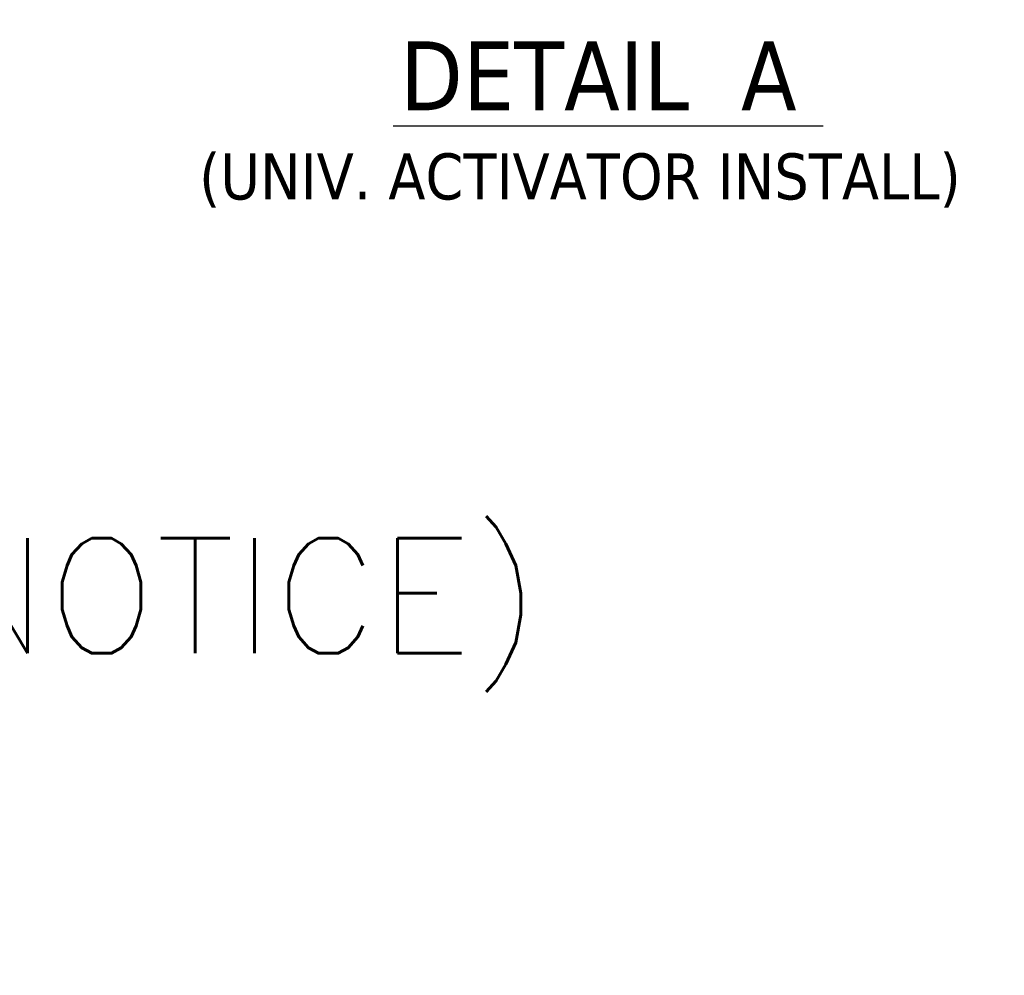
# Model space of a CAD drawing. Header units: inches. Extents: x 15 to 394, y 11 to 241.
# Tile 59 of 83: x 353 to 394, y 11 to 51. Entities that reach past the tile are written whole.
import ezdxf

# ---------------------------------------------------------------- set-up
doc = ezdxf.new("R2010")
doc.units = ezdxf.units.IN
doc.header["$LTSCALE"] = 24
doc.header["$MEASUREMENT"] = 0
doc.layers.add('Symbol (ANSI)', color=7, linetype='Continuous', lineweight=5)
doc.styles.add('Note Text (ANSI)', font='tahoma.ttf')
doc.styles.add('Text Style168', font='tahoma.ttf')
doc.styles.add('Text Style40', font='tahoma.ttf')

msp = doc.modelspace()

# ---------------------------------------------------------------- linework, layer by layer
at = {"layer": 'Symbol (ANSI)', "lineweight": 30}
msp.add_line((368.8876, 46.4175), (386.8187, 46.4175), dxfattribs=at)

# ---------------------------------------------------------------- texts
at = {"layer": 'Symbol (ANSI)', "attachment_point": 7}
for s, insert, char_height, style in [('DETAIL  A', (369.1756, 47.0655), 2.88, 'Text Style168'), ('(UNIV. ACTIVATOR INSTALL)', (360.7884, 43.0032), 1.92, 'Text Style40')]:
    msp.add_mtext(s, dxfattribs=dict(at, insert=insert, char_height=char_height, style=style))
at = {"layer": 'Symbol (ANSI)', "insert": (227.9406, 20.3479), "char_height": 2.4, "width": 177.201291, "attachment_point": 4, "line_spacing_factor": 0.802644, "style": 'Note Text (ANSI)'}
msp.add_mtext('{\\fRomanS|b0|i0|c0|p2;\\H2x;PART#: WA60X4924U\\P(DATA SUBJECT TO CHANGE WITHOUT NOTICE)\\H1.3627x; \\H0.73384x;\\P \\H1.3372x; \\H0.74781x;\\P\\H0.6x;THIS DRAWING IS PROPERTY OF HUBBELL INC. WIEGMANN\\H1.565x; \\H0.63896x;\\PALL INFORMATION IS PROPRIETARY AND NOT TO BE DUPLICATED\\H1.2339x; \\H0.81047x;\\P\\H1.2571x; }', dxfattribs=at)

doc.saveas('drawing.dxf')
